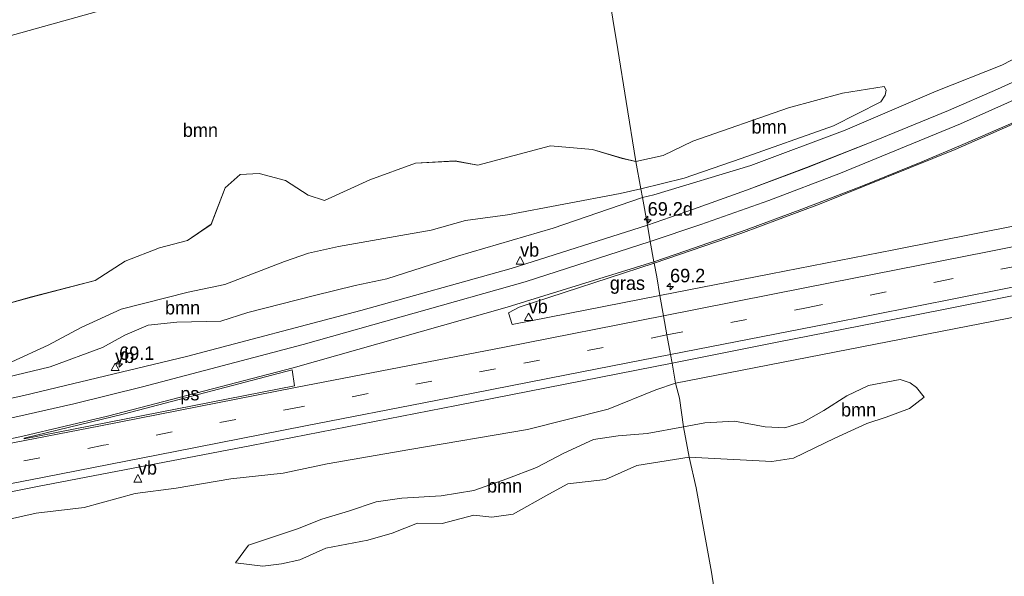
# Model space of a CAD drawing. Header units: millimetres. Extents: x 180000 to 190000, y 466229 to 468626.
# Tile 36 of 202: x 181297 to 181479, y 467893 to 467996. Entities that reach past the tile are written whole.
import ezdxf
from ezdxf.enums import TextEntityAlignment as Align

# ---------------------------------------------------------------- set-up
doc = ezdxf.new("R2010")
doc.units = ezdxf.units.MM
doc.linetypes.add('39strp', pattern=[12, 3, -9])
for name, color, linetype, lineweight in [('as-bs-kilometr', 13, 'Continuous', 18), ('bp-b5-boom', 93, 'Continuous', 18), ('bp-b5-grasland', 93, 'Continuous', 18), ('gw-bs-kruinlijn', 93, 'Continuous', 18), ('gw-bs-teenlijn', 93, 'Continuous', 18), ('kd-bs-opnamedtmgrens', 173, 'Continuous', 18), ('mk-b5-vlakmark', 8, 'Continuous', 18), ('mk-bs-39streep 0.15', 8, '39strp', 18), ('mk-bs-streep 0.15', 8, 'Continuous', 18), ('og-bs-hulpgeometrie', 53, 'Continuous', 18), ('vh-b5-verh_soort', 8, 'Continuous', 18), ('wm-bs-verkeersbord', 8, 'Continuous', 18)]:
    doc.layers.add(name, color=color, linetype=linetype, lineweight=lineweight)
doc.styles.add('rtw_iso', font='iso-rtw.shx')

# ---------------------------------------------------------------- blocks, each defined once
blk = doc.blocks.new('verkeersbord')
for p, q in [((0, 0.75), (-0.75, -0.625)), ((0.75, -0.625), (0, 0.75)), ((-0.75, -0.625), (0.75, -0.625))]:
    blk.add_line(p, q)
blk = doc.blocks.new('dtbattr')
at = {"style": 'rtw_iso'}
blk.add_attdef('TAG', (0.59, 0.87), '', height=2.5, dxfattribs=at)
blk = doc.blocks.new('dtbattr-r')
at = {"style": 'rtw_iso'}
blk.add_attdef('TAG', text='', height=2.5, dxfattribs=at).set_placement((0, 0), align=Align.MIDDLE_CENTER)
blk = doc.blocks.new('d33az_ACAD_1_FMEBLOCK99')
at = {"layer": 'bp-b5-boom'}
for points in [[(10.3, 18.65, 31.85), (44.65, 28.29, 32.23)], [(122.86, 33.82, 32.53), (125.63, 16.89, 32.48), (127.18, 7.31, 32.43), (128.98, -3.81, 32.72), (126.41, -3.21, 32.71), (120.96, -1.58, 32.59), (113.18, -0.89, 32.6), (99.73, -4.5, 32.63), (95.57, -3.71, 32.64), (88.22, -4.13, 32.62), (79.78, -7.21, 32.61), (71.4, -11.01, 32.62), (68.38, -10.04, 32.52), (64.2, -7.33, 32.48), (59.32, -6.03, 32.44), (55.8, -6.22, 32.44), (53.03, -8.65, 32.49), (50.42, -15.42, 32.62), (46.06, -18.42, 32.67), (40.92, -19.77, 32.67), (34.53, -22.22, 32.68), (28.97, -25.8, 32.67), (17.21, -28.87, 32.32), (10.19, -30.8, 32.27)]]:
    blk.add_polyline3d(points, dxfattribs=at)
blk = doc.blocks.new('d33az_ACAD_1_FMEBLOCK100')
at = {"layer": 'bp-b5-grasland'}
blk.add_polyline3d([(-79.87, -50.74, 34.44), (-110.34, -56.82, 34.33), (-133.06, -61.26, 34.22), (-153.58, -65.27, 34.02), (-154.14, -61.79, 33.79), (-154.65, -59.28, 33.94), (-138.62, -53.78, 33.9), (-124.11, -48.34, 33.83), (-99.01, -38.25, 33.62), (-79.22, -29.53, 33.39)], dxfattribs=at)
blk = doc.blocks.new('d33az_ACAD_1_FMEBLOCK163')
at = {"layer": 'vh-b5-verh_soort'}
blk.add_polyline3d([(-138.38, 53.61, 33.39), (-158.17, 44.89, 33.62), (-183.27, 34.8, 33.83), (-197.79, 29.36, 33.9), (-213.81, 23.86, 33.94), (-213.86, 24.14, 33.92), (-214.52, 27.87, 33.81), (-215.07, 30.9, 33.72), (-206.55, 33.84, 33.7), (-196.76, 37.37, 33.66), (-185.62, 41.54, 33.58), (-173.06, 46.5, 33.5), (-159.37, 52.12, 33.42), (-150.33, 56.1, 33.29), (-140.85, 60.36, 33.17)], dxfattribs=at)
blk = doc.blocks.new('hecto')
for p, q in [((0, 0.625), (-0.625, 0)), ((0, -0.625), (0, 0.625)), ((-0.625, 0), (0.625, 0)), ((0.625, 0), (0, -0.625))]:
    blk.add_line(p, q)

msp = doc.modelspace()

# ---------------------------------------------------------------- linework, layer by layer
at = {"layer": 'bp-b5-boom'}
for points in [[(181490.31, 467993.65, 32.87), (181478.25, 467987.41, 33.04), (181466.13, 467982.62, 33.13), (181449.32, 467975.41, 33.23), (181431.84, 467968.85, 33.3), (181413.95, 467963.4, 33.36), (181411.82, 467962.92, 33.35), (181411.5, 467964.57, 33.3), (181419.55, 467966.51, 33.22), (181430.1, 467970.14, 33.28), (181447.15, 467976.2, 33.18), (181455.9, 467980.61, 33.08), (181456.72, 467981.9, 33.02), (181456.87, 467982.8, 33), (181456.48, 467983.47, 32.98), (181448.83, 467982.26, 32.86), (181438.83, 467979.55, 32.74), (181421.15, 467973.39, 32.71), (181415.68, 467970.73, 32.73), (181410.63, 467969.58, 32.72), (181408.84, 467980.71, 32.43), (181407.28, 467990.29, 32.48), (181404.51, 468007.22, 32.53)], [(181291.84, 467942.6, 32.27), (181298.87, 467944.52, 32.32), (181310.62, 467947.6, 32.67), (181316.19, 467951.17, 32.68), (181322.57, 467953.62, 32.67), (181327.72, 467954.98, 32.67), (181332.07, 467957.97, 32.62), (181334.68, 467964.75, 32.49), (181337.46, 467967.17, 32.44), (181340.97, 467967.37, 32.44), (181345.86, 467966.07, 32.48), (181350.03, 467963.35, 32.52), (181353.05, 467962.39, 32.62), (181361.43, 467966.19, 32.61), (181369.88, 467969.26, 32.62), (181377.22, 467969.68, 32.64), (181381.38, 467968.89, 32.63), (181394.84, 467972.51, 32.6), (181402.62, 467971.82, 32.59), (181408.06, 467970.18, 32.71), (181410.63, 467969.58, 32.72), (181411.5, 467964.57, 33.3), (181407.68, 467963.7, 33.3), (181386.86, 467959.71, 33.15), (181379.12, 467958.65, 33.11), (181372.77, 467956.9, 33.12), (181366.09, 467955.74, 33.12), (181355.63, 467953.86, 33.17), (181350.09, 467952.64, 33.11), (181345.65, 467951.11, 33.21), (181334.59, 467946.82, 33.14), (181327.81, 467945.4, 33.11), (181315.44, 467942.27, 33.11), (181308.06, 467938.86, 32.96), (181301.96, 467935.62, 32.99), (181295.22, 467932.51, 33)], [(181295.22, 467932.51, 33), (181301.96, 467935.62, 32.99), (181308.06, 467938.86, 32.96), (181315.44, 467942.27, 33.11), (181327.81, 467945.4, 33.11), (181334.59, 467946.82, 33.14), (181345.65, 467951.11, 33.21), (181350.09, 467952.64, 33.11), (181355.63, 467953.86, 33.17), (181366.09, 467955.74, 33.12), (181372.77, 467956.9, 33.12), (181379.12, 467958.65, 33.11), (181386.86, 467959.71, 33.15), (181407.68, 467963.7, 33.3), (181411.5, 467964.57, 33.3), (181411.82, 467962.92, 33.35), (181395.32, 467957.26, 33.39), (181377.63, 467952.08, 33.48), (181364.57, 467947.88, 33.44), (181358.73, 467946.67, 33.42), (181351.18, 467944.82, 33.46), (181338.86, 467941.66, 33.32), (181333.85, 467940.05, 33.34), (181325.72, 467939.88, 33.33), (181320.46, 467939.29, 33.32), (181316.13, 467937.46, 33.32), (181312.03, 467935.2, 33.32), (181302.32, 467931.61, 33.31), (181289.45, 467928.55, 33.3)], [(181426.84, 467879, 32.68), (181424.57, 467893.59, 32.5), (181421.73, 467909.21, 32.86), (181420.43, 467914.87, 33.02), (181435.72, 467914.09, 32.76), (181439.74, 467914.71, 32.82), (181447.39, 467918.43, 33.15), (181453.33, 467921.15, 33.1), (181456.9, 467922.3, 33.26), (181461.22, 467923.88, 33.47), (181463.89, 467926, 33.6), (181462.47, 467927.76, 33.75), (181461.3, 467928.62, 33.78), (181459.47, 467929.25, 33.78), (181453.62, 467928.16, 33.69), (181449.63, 467926.24, 33.56), (181445.36, 467923.5, 33.47), (181441.55, 467921.34, 33.45), (181438.12, 467920.32, 33.46), (181434.49, 467920.49, 33.56), (181428.86, 467921.54, 33.57), (181423.33, 467921.27, 33.56), (181419.42, 467920.51, 33.5), (181418.65, 467925.79, 33.78), (181417.95, 467928.61, 33.86), (181503.9, 467945.38, 34.1)], [(181291.73, 467902.72, 33.41), (181299.71, 467904.51, 33.46), (181308.62, 467905.57, 33.47), (181318.05, 467908.15, 33.55), (181325.59, 467909.13, 33.59), (181335.72, 467910.89, 33.6), (181345.39, 467911.93, 33.59), (181353.56, 467913.63, 33.64), (181368.81, 467916.3, 33.69), (181390.59, 467920.01, 33.71), (181405.51, 467923.8, 33.81), (181414.27, 467927.34, 34), (181417.95, 467928.61, 33.86), (181418.65, 467925.79, 33.78), (181419.42, 467920.51, 33.5), (181412.68, 467919.28, 33.43), (181407.33, 467918.82, 33.38), (181402.77, 467918.18, 33.51), (181397.32, 467915.66, 33.44), (181392.22, 467913, 33.49), (181386.73, 467910.89, 33.46), (181380.65, 467908.72, 33.38), (181374.62, 467907.74, 33.13), (181367.36, 467907.29, 33.14), (181362.6, 467906.61, 33.28), (181357.45, 467904.89, 33.3), (181352.55, 467903.41, 33.29), (181348.04, 467901.62, 33.22), (181339, 467898.6, 33.08), (181336.61, 467895.33, 32.93), (181341.67, 467894.7, 32.57), (181345.12, 467895.14, 32.55), (181348.48, 467895.9, 32.58), (181353.27, 467898.05, 32.6), (181361.03, 467899.56, 32.64), (181365.57, 467900.8, 32.68), (181370.23, 467902.7, 32.68), (181374.81, 467902.6, 32.74), (181380.66, 467904.16, 32.73), (181383.95, 467903.76, 32.66), (181387.93, 467904.34, 32.62), (181394.52, 467908.07, 32.78), (181398, 467909.93, 32.86), (181404.97, 467910.73, 32.8), (181410.78, 467913.33, 32.82), (181420.43, 467914.87, 33.02), (181421.73, 467909.21, 32.86), (181424.57, 467893.59, 32.5), (181426.84, 467879, 32.68)]]:
    msp.add_polyline3d(points, dxfattribs=at)
for points in [[(181419.55, 467966.51, 33.22), (181411.5, 467964.57, 33.3), (181410.63, 467969.58, 32.72), (181415.68, 467970.73, 32.73), (181421.15, 467973.39, 32.71), (181438.83, 467979.55, 32.74), (181448.83, 467982.26, 32.86), (181456.48, 467983.47, 32.98), (181456.87, 467982.8, 33), (181456.72, 467981.9, 33.02), (181455.9, 467980.61, 33.08), (181447.15, 467976.2, 33.18), (181430.1, 467970.14, 33.28)], [(181453.33, 467921.15, 33.1), (181447.39, 467918.43, 33.15), (181439.74, 467914.71, 32.82), (181435.72, 467914.09, 32.76), (181420.43, 467914.87, 33.02), (181419.42, 467920.51, 33.5), (181423.33, 467921.27, 33.56), (181428.86, 467921.54, 33.57), (181434.49, 467920.49, 33.56), (181438.12, 467920.32, 33.46), (181441.55, 467921.34, 33.45), (181445.36, 467923.5, 33.47), (181449.63, 467926.24, 33.56), (181453.62, 467928.16, 33.69), (181459.47, 467929.25, 33.78), (181461.3, 467928.62, 33.78), (181462.47, 467927.76, 33.75), (181463.89, 467926, 33.6), (181461.22, 467923.88, 33.47), (181456.9, 467922.3, 33.26)], [(181387.93, 467904.34, 32.62), (181383.95, 467903.76, 32.66), (181380.66, 467904.16, 32.73), (181374.81, 467902.6, 32.74), (181370.23, 467902.7, 32.68), (181365.57, 467900.8, 32.68), (181361.03, 467899.56, 32.64), (181353.27, 467898.05, 32.6), (181348.48, 467895.9, 32.58), (181345.12, 467895.14, 32.55), (181341.67, 467894.7, 32.57), (181336.61, 467895.33, 32.93), (181339, 467898.6, 33.08), (181348.04, 467901.62, 33.22), (181352.55, 467903.41, 33.29), (181357.45, 467904.89, 33.3), (181362.6, 467906.61, 33.28), (181367.36, 467907.29, 33.14), (181374.62, 467907.74, 33.13), (181380.65, 467908.72, 33.38), (181386.73, 467910.89, 33.46), (181392.22, 467913, 33.49), (181397.32, 467915.66, 33.44), (181402.77, 467918.18, 33.51), (181407.33, 467918.82, 33.38), (181412.68, 467919.28, 33.43), (181419.42, 467920.51, 33.5), (181420.43, 467914.87, 33.02), (181410.78, 467913.33, 32.82), (181404.97, 467910.73, 32.8), (181398, 467909.93, 32.86), (181394.52, 467908.07, 32.78)]]:
    msp.add_polyline3d(points, close=True, dxfattribs=at)
at = {"layer": 'bp-b5-grasland'}
for points in [[(181486.95, 467987.27, 33.17), (181477.47, 467983.01, 33.29), (181468.43, 467979.04, 33.42), (181454.74, 467973.41, 33.5), (181442.18, 467968.46, 33.58), (181431.04, 467964.29, 33.66), (181421.25, 467960.75, 33.7), (181412.73, 467957.81, 33.72), (181411.82, 467962.92, 33.35), (181413.95, 467963.4, 33.36), (181431.84, 467968.85, 33.3), (181449.32, 467975.41, 33.23), (181466.13, 467982.62, 33.13), (181478.25, 467987.41, 33.04), (181490.31, 467993.65, 32.87)], [(181289.45, 467928.55, 33.3), (181302.32, 467931.61, 33.31), (181312.03, 467935.2, 33.32), (181316.13, 467937.46, 33.32), (181320.46, 467939.29, 33.32), (181325.72, 467939.88, 33.33), (181333.85, 467940.05, 33.34), (181338.86, 467941.66, 33.32), (181351.18, 467944.82, 33.46), (181358.73, 467946.67, 33.42), (181364.57, 467947.88, 33.44), (181377.63, 467952.08, 33.48), (181395.32, 467957.26, 33.39), (181411.82, 467962.92, 33.35), (181412.73, 467957.81, 33.72), (181387.58, 467949.8, 33.75), (181359.73, 467942.03, 33.73), (181327.52, 467933.5, 33.67), (181297.45, 467926.29, 33.6), (181272.06, 467920.7, 33.53)], [(181503.9, 467945.38, 34.1), (181417.95, 467928.61, 33.86), (181417.29, 467932.3, 34.34), (181436.43, 467936.09, 34.45), (181461.87, 467941.1, 34.63), (181493.26, 467947.36, 34.76)], [(181267.05, 467902.94, 33.76), (181300.01, 467909.44, 33.89), (181339.55, 467917.02, 34.07), (181377.42, 467924.44, 34.18), (181417.29, 467932.3, 34.34), (181417.95, 467928.61, 33.86), (181414.27, 467927.34, 34), (181405.51, 467923.8, 33.81), (181390.59, 467920.01, 33.71), (181368.81, 467916.3, 33.69), (181353.56, 467913.63, 33.64), (181345.39, 467911.93, 33.59), (181335.72, 467910.89, 33.6), (181325.59, 467909.13, 33.59), (181318.05, 467908.15, 33.55), (181308.62, 467905.57, 33.47), (181299.71, 467904.51, 33.46), (181291.73, 467902.72, 33.41)]]:
    msp.add_polyline3d(points, dxfattribs=at)
msp.add_polyline3d([(181415.06, 467944.78, 34.02), (181387.74, 467939.43, 34.03), (181387.09, 467941.62, 33.94), (181389.02, 467942.64, 33.91), (181413.99, 467950.77, 33.94), (181414.5, 467948.26, 33.79)], close=True, dxfattribs=at)
at = {"layer": 'gw-bs-kruinlijn'}
for points in [[(181456.48, 467983.47, 32.98), (181456.87, 467982.8, 33), (181456.72, 467981.9, 33.02), (181455.9, 467980.61, 33.08), (181447.15, 467976.2, 33.18), (181430.1, 467970.14, 33.28), (181419.55, 467966.51, 33.22), (181411.5, 467964.57, 33.3)], [(181411.5, 467964.57, 33.3), (181407.68, 467963.7, 33.3), (181386.86, 467959.71, 33.15), (181379.12, 467958.65, 33.11), (181372.77, 467956.9, 33.12), (181366.09, 467955.74, 33.12), (181355.63, 467953.86, 33.17), (181350.09, 467952.64, 33.11), (181345.65, 467951.11, 33.21), (181334.59, 467946.82, 33.14), (181327.81, 467945.4, 33.11), (181315.44, 467942.27, 33.11), (181308.06, 467938.86, 32.96), (181301.96, 467935.62, 32.99), (181295.22, 467932.51, 33), (181286.19, 467929.93, 33.06), (181279.67, 467928.73, 33.06), (181267.53, 467926.22, 32.96), (181254.27, 467922.93, 32.97), (181244.65, 467920.45, 32.86), (181238.96, 467920.19, 32.91), (181233.21, 467920.06, 32.93), (181225.63, 467919.21, 32.98)], [(181463.89, 467926, 33.6), (181462.47, 467927.76, 33.75), (181461.3, 467928.62, 33.78), (181459.47, 467929.25, 33.78), (181453.62, 467928.16, 33.69), (181449.63, 467926.24, 33.56), (181445.36, 467923.5, 33.47), (181441.55, 467921.34, 33.45), (181438.12, 467920.32, 33.46), (181434.49, 467920.49, 33.56), (181428.86, 467921.54, 33.57), (181423.33, 467921.27, 33.56), (181419.42, 467920.51, 33.5)], [(181336.61, 467895.33, 32.93), (181339, 467898.6, 33.08), (181348.04, 467901.62, 33.22), (181352.55, 467903.41, 33.29), (181357.45, 467904.89, 33.3), (181362.6, 467906.61, 33.28), (181367.36, 467907.29, 33.14), (181374.62, 467907.74, 33.13), (181380.65, 467908.72, 33.38), (181386.73, 467910.89, 33.46), (181392.22, 467913, 33.49), (181397.32, 467915.66, 33.44), (181402.77, 467918.18, 33.51), (181407.33, 467918.82, 33.38), (181412.68, 467919.28, 33.43), (181419.42, 467920.51, 33.5)]]:
    msp.add_polyline3d(points, dxfattribs=at)
at = {"layer": 'gw-bs-teenlijn'}
for points in [[(181410.63, 467969.58, 32.72), (181415.68, 467970.73, 32.73), (181421.15, 467973.39, 32.71), (181438.83, 467979.55, 32.74), (181448.83, 467982.26, 32.86), (181456.48, 467983.47, 32.98)], [(181408.06, 467970.18, 32.71), (181402.62, 467971.82, 32.59), (181394.84, 467972.51, 32.6), (181381.38, 467968.89, 32.63), (181377.22, 467969.68, 32.64), (181369.88, 467969.26, 32.62), (181361.43, 467966.19, 32.61), (181353.05, 467962.39, 32.62), (181350.03, 467963.35, 32.52), (181345.86, 467966.07, 32.48), (181340.97, 467967.37, 32.44), (181337.46, 467967.17, 32.44), (181334.68, 467964.75, 32.49), (181332.07, 467957.97, 32.62), (181327.72, 467954.98, 32.67), (181322.57, 467953.62, 32.67), (181316.19, 467951.17, 32.68), (181310.62, 467947.6, 32.67), (181298.87, 467944.52, 32.32), (181291.84, 467942.6, 32.27)], [(181410.63, 467969.58, 32.72), (181408.06, 467970.18, 32.71)], [(181420.43, 467914.87, 33.02), (181435.72, 467914.09, 32.76), (181439.74, 467914.71, 32.82), (181447.39, 467918.43, 33.15), (181453.33, 467921.15, 33.1), (181456.9, 467922.3, 33.26), (181461.22, 467923.88, 33.47), (181463.89, 467926, 33.6)], [(181420.43, 467914.87, 33.02), (181410.78, 467913.33, 32.82), (181404.97, 467910.73, 32.8), (181398, 467909.93, 32.86), (181394.52, 467908.07, 32.78), (181387.93, 467904.34, 32.62), (181383.95, 467903.76, 32.66), (181380.66, 467904.16, 32.73), (181374.81, 467902.6, 32.74), (181370.23, 467902.7, 32.68), (181365.57, 467900.8, 32.68), (181361.03, 467899.56, 32.64), (181353.27, 467898.05, 32.6), (181348.48, 467895.9, 32.58), (181345.12, 467895.14, 32.55), (181341.67, 467894.7, 32.57), (181336.61, 467895.33, 32.93)]]:
    msp.add_polyline3d(points, dxfattribs=at)
at = {"layer": 'kd-bs-opnamedtmgrens'}
msp.add_polyline3d([(181401.08, 468023.08, 32.74), (181398.22, 468021.93, 32.95), (181379.98, 468016.71, 32.7), (181375.46, 468015.52, 33.01), (181362.34, 468011.84, 33.15), (181354.26, 468009.43, 32.48), (181326.31, 468001.68, 32.23), (181291.96, 467992.04, 31.85), (181273.06, 467988.23, 31.66), (181249.8, 467983.14, 31.89), (181242.08, 467981.82, 32.41)], dxfattribs=at)
at = {"layer": 'mk-b5-vlakmark'}
msp.add_polyline3d([(181347.49, 467928.08, 34), (181297.51, 467918.26, 33.77), (181297.5, 467918.42, 33.76), (181316.09, 467922.91, 33.85), (181347.04, 467931.04, 33.92)], close=True, dxfattribs=at)
at = {"layer": 'mk-bs-39streep 0.15'}
for points in [[(181416.36, 467937.52, 34.35), (181442.15, 467942.55, 34.47), (181466.32, 467947.35, 34.59), (181502.58, 467954.52, 34.76), (181538.78, 467961.69, 34.9), (181587.13, 467971.25, 35.14), (181623.28, 467978.42, 35.26), (181659.54, 467985.67, 35.41), (181705.61, 467994.94, 35.51)], [(181416.36, 467937.52, 34.35), (181384.65, 467931.25, 34.22), (181348.42, 467924.17, 34.07), (181312.21, 467917.09, 33.92), (181276.02, 467910.04, 33.76), (181251.8, 467905.26, 33.66), (181227.64, 467900.56, 33.6), (181191.32, 467893.49, 33.42), (181155.96, 467886.59, 33.25), (181121.27, 467879.86, 33.1), (181086.39, 467873.04, 32.93), (181059.12, 467867.95, 32.77)]]:
    msp.add_polyline3d(points, dxfattribs=at)
at = {"layer": 'mk-bs-streep 0.15'}
for points in [[(181698.19, 468082.98, 30.03), (181681.97, 468078.42, 29.85), (181669.21, 468074.75, 29.82), (181656.53, 468070.91, 29.84), (181646.67, 468067.57, 29.88), (181639.42, 468064.73, 29.89), (181632.84, 468061.83, 29.94), (181621.42, 468056.36, 30.08), (181608.79, 468049.97, 30.23), (181597.32, 468043.8, 30.5), (181588, 468038.57, 30.75), (181575.23, 468031.2, 31.17), (181557.18, 468020.56, 31.72), (181535.22, 468008.07, 32.33), (181513.72, 467996.69, 32.84), (181493.81, 467986.95, 33.19), (181470.63, 467976.58, 33.52), (181448.41, 467967.46, 33.65), (181435.2, 467962.39, 33.78), (181422.64, 467957.95, 33.82), (181413.28, 467954.78, 33.81)], [(181704.84, 467998.58, 35.47), (181670.29, 467991.55, 35.38), (181641.71, 467985.77, 35.31), (181610.4, 467979.57, 35.1), (181573.82, 467972.31, 35), (181539.38, 467965.52, 34.84), (181508.03, 467959.34, 34.71), (181475.59, 467952.9, 34.52), (181442.15, 467946.3, 34.35), (181415.72, 467941.06, 34.22)], [(181706.38, 467991.36, 35.56), (181672.53, 467984.54, 35.5), (181646.38, 467979.27, 35.42), (181612.67, 467972.53, 35.27), (181578.38, 467965.74, 35.12), (181548.21, 467959.79, 35.01), (181511.98, 467952.6, 34.82), (181478.37, 467945.98, 34.67), (181446.12, 467939.59, 34.53), (181417.01, 467933.86, 34.4)], [(181413.94, 467951.05, 33.92), (181419.84, 467953.04, 33.92), (181431.02, 467956.95, 33.87), (181441.3, 467960.75, 33.82), (181452.37, 467965.04, 33.75), (181463.46, 467969.54, 33.63), (181471.08, 467972.73, 33.57), (181480.84, 467976.98, 33.49)], [(181413.28, 467954.78, 33.81), (181390.14, 467947.36, 33.83), (181349.08, 467935.71, 33.81), (181319.42, 467927.91, 33.75), (181306.7, 467924.77, 33.74), (181280.98, 467918.93, 33.67), (181262.59, 467915.13, 33.6), (181226.13, 467908.01, 33.45), (181190.05, 467901.02, 33.27), (181154.71, 467894.14, 33.09), (181119.98, 467887.41, 32.95), (181085.15, 467880.69, 32.78), (181057.72, 467875.43, 32.61)], [(181413.94, 467951.05, 33.92), (181386.81, 467942.67, 33.95), (181347.23, 467931.45, 33.9), (181312.94, 467922.49, 33.82), (181297.25, 467918.76, 33.77), (181269.37, 467912.81, 33.67)], [(181269.43, 467912.43, 33.68), (181293.83, 467917.21, 33.78), (181311.66, 467920.7, 33.84), (181347.67, 467927.75, 34), (181386.34, 467935.27, 34.11), (181415.72, 467941.06, 34.22)], [(181417.01, 467933.86, 34.4), (181397.81, 467930.11, 34.31), (181373.61, 467925.36, 34.18), (181349.56, 467920.68, 34.08), (181325.41, 467915.93, 34), (181301.19, 467911.22, 33.91), (181276.99, 467906.5, 33.82), (181253.04, 467901.8, 33.73), (181228.56, 467897.06, 33.62), (181192.36, 467889.95, 33.47), (181156.64, 467882.98, 33.33), (181122.47, 467876.38, 33.14), (181087.82, 467869.7, 33.02), (181059.81, 467864.29, 32.81)]]:
    msp.add_polyline3d(points, dxfattribs=at)
at = {"layer": 'og-bs-hulpgeometrie'}
msp.add_polyline3d([(181426.84, 467879, 32.68), (181424.57, 467893.59, 32.5), (181421.73, 467909.21, 32.86), (181420.43, 467914.87, 33.02), (181419.42, 467920.51, 33.5), (181418.65, 467925.79, 33.78), (181417.95, 467928.61, 33.86), (181417.29, 467932.3, 34.34), (181417.01, 467933.86, 34.4), (181416.36, 467937.52, 34.35), (181415.72, 467941.06, 34.22), (181415.06, 467944.78, 34.02), (181414.5, 467948.26, 33.79), (181413.99, 467950.77, 33.94), (181413.94, 467951.05, 33.92), (181413.28, 467954.78, 33.81), (181412.73, 467957.81, 33.72), (181411.82, 467962.92, 33.35), (181411.5, 467964.57, 33.3), (181410.63, 467969.58, 32.72), (181408.84, 467980.71, 32.43), (181407.28, 467990.29, 32.48), (181404.51, 468007.22, 32.53)], dxfattribs=at)
at = {"layer": 'vh-b5-verh_soort'}
for points in [[(181493.26, 467947.36, 34.76), (181461.87, 467941.1, 34.63), (181436.43, 467936.09, 34.45), (181417.29, 467932.3, 34.34), (181417.01, 467933.86, 34.4), (181416.36, 467937.52, 34.35), (181415.72, 467941.06, 34.22), (181415.06, 467944.78, 34.02), (181435.57, 467948.79, 34.22), (181458.3, 467953.23, 34.33), (181488.77, 467959.32, 34.44)], [(181272.06, 467920.7, 33.53), (181297.45, 467926.29, 33.6), (181327.52, 467933.5, 33.67), (181359.73, 467942.03, 33.73), (181387.58, 467949.8, 33.75), (181412.73, 467957.81, 33.72), (181413.28, 467954.78, 33.81), (181413.94, 467951.05, 33.92), (181413.99, 467950.77, 33.94), (181389.02, 467942.64, 33.91), (181387.09, 467941.62, 33.94), (181387.74, 467939.43, 34.03), (181415.06, 467944.78, 34.02), (181415.72, 467941.06, 34.22), (181416.36, 467937.52, 34.35), (181417.01, 467933.86, 34.4), (181417.29, 467932.3, 34.34), (181377.42, 467924.44, 34.18), (181339.55, 467917.02, 34.07), (181300.01, 467909.44, 33.89), (181267.05, 467902.94, 33.76)]]:
    msp.add_polyline3d(points, dxfattribs=at)

# ---------------------------------------------------------------- block references
at = {"layer": 'as-bs-kilometr'}
ref = msp.add_blockref('dtbattr', (181412.79, 467958.83, 33.57), dxfattribs=at)
ref.add_attrib('TAG', '69.2d', dxfattribs={"layer": '0', "height": 2.5, "style": 'rtw_iso'}).set_placement((181412.79, 467958.83, 33.57), align=Align.BOTTOM_LEFT)
for p in [(181412.79, 467958.83, 33.57), (181416.93, 467946.49, 33.9), (181315.08, 467932.14, 33.36)]:
    msp.add_blockref('hecto', p, dxfattribs=at)
ref = msp.add_blockref('dtbattr', (181416.93, 467946.49, 33.9), dxfattribs=at)
ref.add_attrib('TAG', '69.2', dxfattribs={"layer": '0', "height": 2.5, "style": 'rtw_iso'}).set_placement((181416.93, 467946.49, 33.9), align=Align.BOTTOM_LEFT)
ref = msp.add_blockref('dtbattr', (181315.08, 467932.14, 33.36), dxfattribs=at)
ref.add_attrib('TAG', '69.1', dxfattribs={"layer": '0', "height": 2.5, "style": 'rtw_iso'}).set_placement((181315.08, 467932.14, 33.36), align=Align.BOTTOM_LEFT)
at = {"layer": 'bp-b5-boom'}
msp.add_blockref('d33az_ACAD_1_FMEBLOCK99', (181281.65, 467973.4), dxfattribs=at)
ref = msp.add_blockref('dtbattr-r', (181326.85, 467973.4, 32.11), dxfattribs=at)
ref.add_attrib('TAG', 'bmn', dxfattribs={"layer": '0', "height": 2.5, "style": 'rtw_iso'}).set_placement((181326.85, 467973.4, 32.11), align=Align.BOTTOM_LEFT)
ref = msp.add_blockref('dtbattr-r', (181431.99, 467974.02, 32.99), dxfattribs=at)
ref.add_attrib('TAG', 'bmn', dxfattribs={"layer": '0', "height": 2.5, "style": 'rtw_iso'}).set_placement((181431.99, 467974.02, 32.99), align=Align.BOTTOM_LEFT)
ref = msp.add_blockref('dtbattr-r', (181323.55, 467940.55, 33.15), dxfattribs=at)
ref.add_attrib('TAG', 'bmn', dxfattribs={"layer": '0', "height": 2.5, "style": 'rtw_iso'}).set_placement((181323.55, 467940.55, 33.15), align=Align.BOTTOM_LEFT)
ref = msp.add_blockref('dtbattr-r', (181448.53, 467921.67, 33.42), dxfattribs=at)
ref.add_attrib('TAG', 'bmn', dxfattribs={"layer": '0', "height": 2.5, "style": 'rtw_iso'}).set_placement((181448.53, 467921.67, 33.42), align=Align.BOTTOM_LEFT)
ref = msp.add_blockref('dtbattr-r', (181383.08, 467907.6, 33.01), dxfattribs=at)
ref.add_attrib('TAG', 'bmn', dxfattribs={"layer": '0', "height": 2.5, "style": 'rtw_iso'}).set_placement((181383.08, 467907.6, 33.01), align=Align.BOTTOM_LEFT)
at = {"layer": 'bp-b5-grasland'}
msp.add_blockref('d33az_ACAD_1_FMEBLOCK100', (181568.64, 468010.05), dxfattribs=at)
ref = msp.add_blockref('dtbattr-r', (181405.79, 467945.1, 33.94), dxfattribs=at)
ref.add_attrib('TAG', 'gras', dxfattribs={"layer": '0', "height": 2.5, "style": 'rtw_iso'}).set_placement((181405.79, 467945.1, 33.94), align=Align.BOTTOM_LEFT)
at = {"layer": 'mk-b5-vlakmark'}
ref = msp.add_blockref('dtbattr-r', (181326.39, 467924.65, 33.86), dxfattribs=at)
ref.add_attrib('TAG', 'ps', dxfattribs={"layer": '0', "height": 2.5, "style": 'rtw_iso'}).set_placement((181326.39, 467924.65, 33.86), align=Align.BOTTOM_LEFT)
at = {"layer": 'vh-b5-verh_soort'}
msp.add_blockref('d33az_ACAD_1_FMEBLOCK163', (181627.8, 467926.91), dxfattribs=at)
at = {"layer": 'wm-bs-verkeersbord'}
ref = msp.add_blockref('dtbattr', (181389.2, 467951.24, 33.6), dxfattribs=at)
ref.add_attrib('TAG', 'vb', dxfattribs={"layer": '0', "height": 2.5, "style": 'rtw_iso'}).set_placement((181389.2, 467951.24, 33.6), align=Align.BOTTOM_LEFT)
for p in [(181389.2, 467951.24, 33.6), (181390.78, 467940.78, 33.96), (181314.33, 467931.56, 33.51), (181318.55, 467910.92, 33.84)]:
    msp.add_blockref('verkeersbord', p, dxfattribs=at)
ref = msp.add_blockref('dtbattr', (181390.78, 467940.78, 33.96), dxfattribs=at)
ref.add_attrib('TAG', 'vb', dxfattribs={"layer": '0', "height": 2.5, "style": 'rtw_iso'}).set_placement((181390.78, 467940.78, 33.96), align=Align.BOTTOM_LEFT)
ref = msp.add_blockref('dtbattr', (181314.33, 467931.56, 33.51), dxfattribs=at)
ref.add_attrib('TAG', 'vb', dxfattribs={"layer": '0', "height": 2.5, "style": 'rtw_iso'}).set_placement((181314.33, 467931.56, 33.51), align=Align.BOTTOM_LEFT)
ref = msp.add_blockref('dtbattr', (181318.55, 467910.92, 33.84), dxfattribs=at)
ref.add_attrib('TAG', 'vb', dxfattribs={"layer": '0', "height": 2.5, "style": 'rtw_iso'}).set_placement((181318.55, 467910.92, 33.84), align=Align.BOTTOM_LEFT)

doc.saveas('drawing.dxf')
